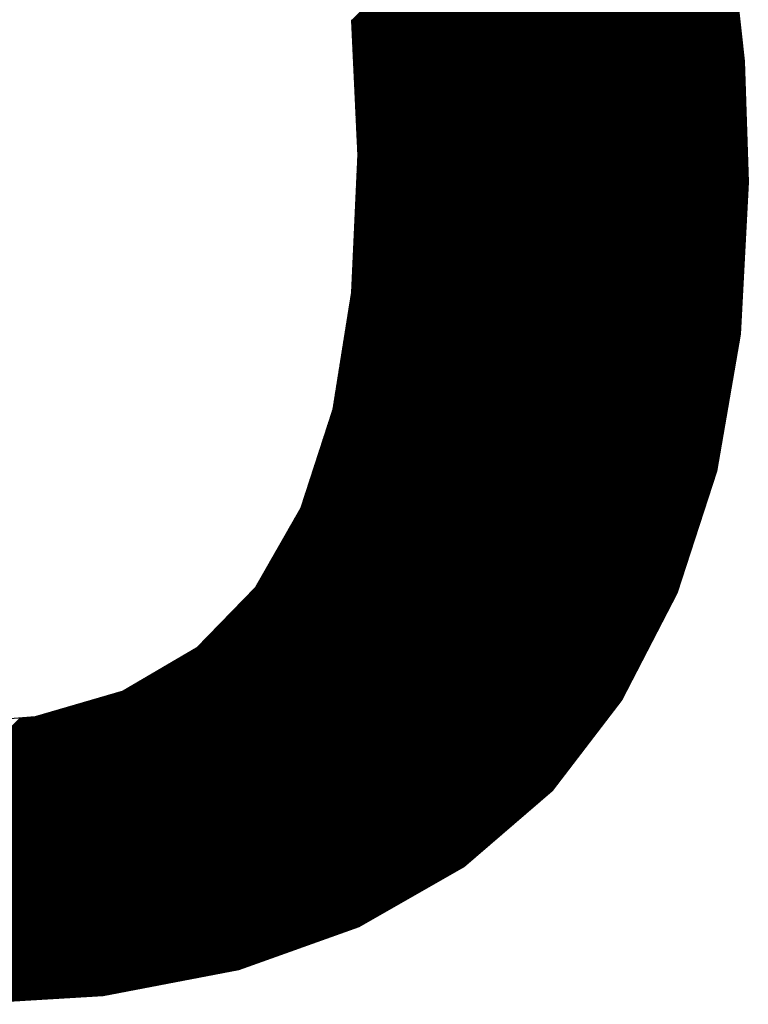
# Model space of a CAD drawing. Header units: millimetres. Extents: x 4 to 205, y 5 to 292.
# Tile 9 of 107: x 55.29 to 57.46, y 11.42 to 14.36. Entities that reach past the tile are written whole.
import ezdxf

# ---------------------------------------------------------------- set-up
doc = ezdxf.new("R2010")
doc.units = ezdxf.units.MM
doc.layers.get('0').update_dxf_attribs({"linetype": 'CONTINUOUS'})
doc.layers.add('256', color=7, linetype='CONTINUOUS')

# ---------------------------------------------------------------- blocks, each defined once
blk = doc.blocks.new('HATCH11')
at = {"color": 5, "linetype": 'CONTINUOUS'}
for p, q in [((56.27542, 14.356621), (57.210085, 15.291285)), ((56.275564, 14.353554), (57.211049, 15.289039)), ((56.275709, 14.350487), (57.212013, 15.286792)), ((56.275853, 14.34742), (57.212978, 15.284545)), ((56.275997, 14.344353), (57.213942, 15.282298)), ((56.276142, 14.341287), (57.214906, 15.280051)), ((56.276286, 14.33822), (57.215871, 15.277805)), ((56.27643, 14.335153), (57.216835, 15.275558)), ((56.276575, 14.332086), (57.217799, 15.273311)), ((56.276719, 14.329019), (57.218764, 15.271064)), ((56.276863, 14.325952), (57.219728, 15.268817)), ((56.277007, 14.322886), (57.220692, 15.266571)), ((56.277152, 14.319819), (57.221657, 15.264324)), ((56.277296, 14.316752), (57.222621, 15.262077)), ((56.27744, 14.313685), (57.223585, 15.25983)), ((56.277585, 14.310618), (57.22455, 15.257583)), ((56.277729, 14.307551), (57.225514, 15.255336)), ((56.277873, 14.304485), (57.226478, 15.25309)), ((56.278018, 14.301418), (57.227443, 15.250843)), ((56.278162, 14.298351), (57.228407, 15.248596)), ((56.278306, 14.295284), (57.229371, 15.246349)), ((56.278451, 14.292217), (57.230336, 15.244102)), ((56.278595, 14.28915), (57.2313, 15.241856)), ((56.278739, 14.286084), (57.232264, 15.239609)), ((56.278884, 14.283017), (57.233229, 15.237362)), ((56.279028, 14.27995), (57.234193, 15.235115)), ((56.279172, 14.276883), (57.235157, 15.232868)), ((56.279316, 14.273816), (57.236122, 15.230622)), ((56.279461, 14.270749), (57.237086, 15.228375)), ((56.279605, 14.267683), (57.23805, 15.226128)), ((56.279749, 14.264616), (57.239015, 15.223881)), ((56.279894, 14.261549), (57.239979, 15.221634)), ((56.280038, 14.258482), (57.240943, 15.219387)), ((56.280182, 14.255415), (57.241908, 15.217141)), ((56.280327, 14.252348), (57.242872, 15.214894)), ((56.280471, 14.249282), (57.243836, 15.212647)), ((56.280615, 14.246215), (57.244801, 15.2104)), ((56.28076, 14.243148), (57.245765, 15.208153)), ((56.280904, 14.240081), (57.246729, 15.205907)), ((56.281048, 14.237014), (57.247694, 15.20366)), ((56.281192, 14.233948), (57.248658, 15.201413)), ((56.281337, 14.230881), (57.249622, 15.199166)), ((56.281481, 14.227814), (57.250587, 15.196919)), ((56.281625, 14.224747), (57.251551, 15.194673)), ((56.28177, 14.22168), (57.252515, 15.192426)), ((56.281914, 14.218613), (57.25348, 15.190179)), ((56.282058, 14.215547), (57.254444, 15.187932)), ((56.282203, 14.21248), (57.255408, 15.185685)), ((56.282347, 14.209413), (57.256373, 15.183438)), ((56.282491, 14.206346), (57.257337, 15.181192)), ((56.282636, 14.203279), (57.258301, 15.178945)), ((56.28278, 14.200212), (57.259266, 15.176698)), ((56.282924, 14.197146), (57.26023, 15.174451)), ((56.283069, 14.194079), (57.261194, 15.172204)), ((56.283213, 14.191012), (57.262159, 15.169958)), ((56.283357, 14.187945), (57.263123, 15.167711)), ((56.283501, 14.184878), (57.263921, 15.165298)), ((56.283646, 14.181811), (57.264667, 15.162833)), ((56.28379, 14.178745), (57.265414, 15.160368)), ((56.283934, 14.175678), (57.26616, 15.157903)), ((56.284079, 14.172611), (57.266907, 15.155439)), ((56.284223, 14.169544), (57.267653, 15.152974)), ((56.284367, 14.166477), (57.268399, 15.150509)), ((56.284512, 14.16341), (57.269146, 15.148044)), ((56.284656, 14.160344), (57.269892, 15.14558)), ((56.2848, 14.157277), (57.270638, 15.143115)), ((56.284945, 14.15421), (57.271385, 15.14065)), ((56.285089, 14.151143), (57.272131, 15.138185)), ((56.285233, 14.148076), (57.272878, 15.135721)), ((56.285377, 14.145009), (57.273624, 15.133256)), ((56.285522, 14.141943), (57.27437, 15.130791)), ((56.285666, 14.138876), (57.275117, 15.128326)), ((56.28581, 14.135809), (57.275863, 15.125861)), ((56.285955, 14.132742), (57.276609, 15.123397)), ((56.286099, 14.129675), (57.277356, 15.120932)), ((56.286243, 14.126608), (57.278102, 15.118467)), ((56.286388, 14.123542), (57.278848, 15.116002)), ((56.286532, 14.120475), (57.279595, 15.113538)), ((56.286676, 14.117408), (57.280341, 15.111073)), ((56.286821, 14.114341), (57.281088, 15.108608)), ((56.286965, 14.111274), (57.281834, 15.106143)), ((56.287109, 14.108207), (57.28258, 15.103678)), ((56.287254, 14.105141), (57.283327, 15.101214)), ((56.287398, 14.102074), (57.284073, 15.098749)), ((56.287542, 14.099007), (57.284819, 15.096284)), ((56.287686, 14.09594), (57.285566, 15.093819)), ((56.287831, 14.092873), (57.286312, 15.091355)), ((56.287975, 14.089806), (57.287059, 15.08889)), ((56.288119, 14.08674), (57.287805, 15.086425)), ((56.288264, 14.083673), (57.288551, 15.08396)), ((56.288408, 14.080606), (57.289298, 15.081496)), ((56.288552, 14.077539), (57.290044, 15.079031)), ((56.288697, 14.074472), (57.29079, 15.076566)), ((56.288841, 14.071405), (57.291537, 15.074101)), ((56.288985, 14.068339), (57.292283, 15.071636)), ((56.28913, 14.065272), (57.29303, 15.069172)), ((56.289274, 14.062205), (57.293776, 15.066707)), ((56.289418, 14.059138), (57.294522, 15.064242)), ((56.289563, 14.056071), (57.295269, 15.061777)), ((56.289707, 14.053004), (57.296015, 15.059313)), ((56.289851, 14.049938), (57.296761, 15.056848)), ((56.289995, 14.046871), (57.297508, 15.054383)), ((56.29014, 14.043804), (57.298254, 15.051918)), ((56.290284, 14.040737), (57.299001, 15.049454)), ((56.290428, 14.03767), (57.299747, 15.046989)), ((56.290573, 14.034603), (57.300493, 15.044524)), ((56.290717, 14.031537), (57.30124, 15.042059)), ((56.290861, 14.02847), (57.301986, 15.039594)), ((56.291006, 14.025403), (57.302732, 15.03713)), ((56.29115, 14.022336), (57.303479, 15.034665)), ((56.291294, 14.019269), (57.304225, 15.0322)), ((56.291439, 14.016202), (57.304972, 15.029735)), ((56.291583, 14.013136), (57.305718, 15.027271)), ((56.291727, 14.010069), (57.306464, 15.024806)), ((56.291871, 14.007002), (57.307211, 15.022341)), ((56.292016, 14.003935), (57.307957, 15.019876)), ((56.29216, 14.000868), (57.308703, 15.017411)), ((56.292304, 13.997801), (57.30945, 15.014947)), ((56.292449, 13.994735), (57.310196, 15.012482)), ((56.292593, 13.991668), (57.310942, 15.010017)), ((56.292737, 13.988601), (57.311689, 15.007552)), ((56.292882, 13.985534), (57.312435, 15.005088)), ((56.293026, 13.982467), (57.313182, 15.002623)), ((56.29317, 13.9794), (57.313928, 15.000158)), ((56.293315, 13.976334), (57.314674, 14.997693)), ((56.293459, 13.973267), (57.315421, 14.995229)), ((56.293603, 13.9702), (57.316167, 14.992764)), ((56.293748, 13.967133), (57.316913, 14.990299)), ((56.293892, 13.964066), (57.31766, 14.987834)), ((56.294036, 13.960999), (57.318406, 14.985369)), ((56.29418, 13.957933), (57.319153, 14.982905)), ((56.294253, 13.954794), (57.319899, 14.98044)), ((56.29243, 13.914437), (57.328855, 14.950863)), ((56.292582, 13.9178), (57.328109, 14.953327)), ((56.292734, 13.921163), (57.327363, 14.955792)), ((56.292886, 13.924526), (57.326616, 14.958257)), ((56.293038, 13.927889), (57.32587, 14.960722)), ((56.29319, 13.931252), (57.325124, 14.963186)), ((56.293341, 13.934616), (57.324377, 14.965651)), ((56.293493, 13.937979), (57.323631, 14.968116)), ((56.293645, 13.941342), (57.322884, 14.970581)), ((56.293797, 13.944705), (57.322138, 14.973046)), ((56.293949, 13.948068), (57.321392, 14.97551)), ((56.294101, 13.951431), (57.320645, 14.977975)), ((56.290606, 13.874079), (57.337812, 14.921285)), ((56.290758, 13.877442), (57.337066, 14.92375)), ((56.29091, 13.880806), (57.336319, 14.926215)), ((56.291062, 13.884169), (57.335573, 14.92868)), ((56.291214, 13.887532), (57.334826, 14.931144)), ((56.291366, 13.890895), (57.33408, 14.933609)), ((56.291518, 13.894258), (57.333334, 14.936074)), ((56.29167, 13.897621), (57.332587, 14.938539)), ((56.291822, 13.900984), (57.331841, 14.941004)), ((56.291974, 13.904347), (57.331095, 14.943468)), ((56.292126, 13.907711), (57.330348, 14.945933)), ((56.292278, 13.911074), (57.329602, 14.948398)), ((56.288782, 13.833722), (57.346768, 14.891708)), ((56.288934, 13.837085), (57.346022, 14.894173)), ((56.289086, 13.840448), (57.345276, 14.896638)), ((56.289238, 13.843811), (57.344529, 14.899102)), ((56.28939, 13.847174), (57.343783, 14.901567)), ((56.289542, 13.850537), (57.343036, 14.904032)), ((56.289694, 13.853901), (57.34229, 14.906497)), ((56.289846, 13.857264), (57.341544, 14.908962)), ((56.289998, 13.860627), (57.340797, 14.911426)), ((56.29015, 13.86399), (57.340051, 14.913891)), ((56.290302, 13.867353), (57.339305, 14.916356)), ((56.290454, 13.870716), (57.338558, 14.918821)), ((56.28711, 13.796727), (57.353445, 14.863062)), ((56.287262, 13.800091), (57.352914, 14.865742)), ((56.287414, 13.803454), (57.352383, 14.868422)), ((56.287566, 13.806817), (57.351852, 14.871102)), ((56.287718, 13.81018), (57.351321, 14.873783)), ((56.28787, 13.813543), (57.35079, 14.876463)), ((56.288022, 13.816906), (57.350259, 14.879143)), ((56.288174, 13.820269), (57.349728, 14.881823)), ((56.288326, 13.823632), (57.349007, 14.884314)), ((56.288478, 13.826996), (57.348261, 14.886779)), ((56.28863, 13.830359), (57.347515, 14.889243)), ((56.285438, 13.759733), (57.359286, 14.833581)), ((56.28559, 13.763096), (57.358755, 14.836261)), ((56.285742, 13.766459), (57.358224, 14.838941)), ((56.285894, 13.769822), (57.357693, 14.841621)), ((56.286046, 13.773186), (57.357162, 14.844301)), ((56.286198, 13.776549), (57.356631, 14.846981)), ((56.28635, 13.779912), (57.3561, 14.849662)), ((56.286502, 13.783275), (57.355569, 14.852342)), ((56.286654, 13.786638), (57.355038, 14.855022)), ((56.286806, 13.790001), (57.354507, 14.857702)), ((56.286958, 13.793364), (57.353976, 14.860382)), ((56.283767, 13.722739), (57.365128, 14.8041)), ((56.283919, 13.726102), (57.364597, 14.80678)), ((56.284071, 13.729465), (57.364066, 14.80946)), ((56.284223, 13.732828), (57.363535, 14.81214)), ((56.284375, 13.736191), (57.363004, 14.81482)), ((56.284527, 13.739554), (57.362473, 14.8175)), ((56.284679, 13.742917), (57.361942, 14.82018)), ((56.284831, 13.746281), (57.36141, 14.822861)), ((56.284983, 13.749644), (57.360879, 14.825541)), ((56.285135, 13.753007), (57.360348, 14.828221)), ((56.285287, 13.75637), (57.359817, 14.830901)), ((56.282095, 13.685744), (57.370969, 14.774619)), ((56.282247, 13.689107), (57.370438, 14.777299)), ((56.282399, 13.692471), (57.369907, 14.779979)), ((56.282551, 13.695834), (57.369376, 14.782659)), ((56.282703, 13.699197), (57.368845, 14.785339)), ((56.282855, 13.70256), (57.368314, 14.788019)), ((56.283007, 13.705923), (57.367783, 14.790699)), ((56.283159, 13.709286), (57.367252, 14.793379)), ((56.283311, 13.712649), (57.366721, 14.796059)), ((56.283463, 13.716012), (57.36619, 14.79874)), ((56.283615, 13.719376), (57.365659, 14.80142)), ((56.280423, 13.64875), (57.376811, 14.745137)), ((56.280575, 13.652113), (57.37628, 14.747818)), ((56.280727, 13.655476), (57.375749, 14.750498)), ((56.280879, 13.658839), (57.375218, 14.753178)), ((56.281031, 13.662202), (57.374686, 14.755858)), ((56.281183, 13.665566), (57.374155, 14.758538)), ((56.281335, 13.668929), (57.373624, 14.761218)), ((56.281487, 13.672292), (57.373093, 14.763898)), ((56.281639, 13.675655), (57.372562, 14.766578)), ((56.281791, 13.679018), (57.372031, 14.769258)), ((56.281943, 13.682381), (57.3715, 14.771939)), ((56.278751, 13.611756), (57.382652, 14.715656)), ((56.278903, 13.615119), (57.382121, 14.718336)), ((56.279055, 13.618482), (57.38159, 14.721017)), ((56.279207, 13.621845), (57.381059, 14.723697)), ((56.279359, 13.625208), (57.380528, 14.726377)), ((56.279511, 13.628571), (57.379997, 14.729057)), ((56.279663, 13.631934), (57.379466, 14.731737)), ((56.279815, 13.635297), (57.378935, 14.734417)), ((56.279967, 13.638661), (57.378404, 14.737097)), ((56.280119, 13.642024), (57.377873, 14.739777)), ((56.280271, 13.645387), (57.377342, 14.742457)), ((56.27708, 13.574761), (57.388493, 14.686175)), ((56.277232, 13.578124), (57.387962, 14.688855)), ((56.277384, 13.581487), (57.387431, 14.691535)), ((56.277535, 13.584851), (57.3869, 14.694216)), ((56.277687, 13.588214), (57.386369, 14.696896)), ((56.277839, 13.591577), (57.385838, 14.699576)), ((56.277991, 13.59494), (57.385307, 14.702256)), ((56.278143, 13.598303), (57.384776, 14.704936)), ((56.278295, 13.601666), (57.384245, 14.707616)), ((56.278447, 13.605029), (57.383714, 14.710296)), ((56.278599, 13.608392), (57.383183, 14.712976)), ((56.274249, 13.536608), (57.394335, 14.656694)), ((56.274863, 13.540433), (57.393804, 14.659374)), ((56.275477, 13.544258), (57.393273, 14.662054)), ((56.275864, 13.547856), (57.392742, 14.664734)), ((56.276016, 13.551219), (57.392211, 14.667414)), ((56.276168, 13.554583), (57.39168, 14.670095)), ((56.27632, 13.557946), (57.391149, 14.672775)), ((56.276472, 13.561309), (57.390618, 14.675455)), ((56.276624, 13.564672), (57.390087, 14.678135)), ((56.276776, 13.568035), (57.389556, 14.680815)), ((56.276928, 13.571398), (57.389025, 14.683495)), ((56.267494, 13.49453), (57.400176, 14.627213)), ((56.268108, 13.498355), (57.399645, 14.629893)), ((56.268722, 13.502181), (57.399114, 14.632573)), ((56.269336, 13.506006), (57.398583, 14.635253)), ((56.26995, 13.509831), (57.398052, 14.637933)), ((56.270564, 13.513656), (57.397521, 14.640613)), ((56.271178, 13.517482), (57.39699, 14.643294)), ((56.271792, 13.521307), (57.396459, 14.645974)), ((56.272406, 13.525132), (57.395928, 14.648654)), ((56.27302, 13.528957), (57.395397, 14.651334)), ((56.273635, 13.532783), (57.394866, 14.654014)), ((56.260739, 13.452453), (57.406018, 14.597732)), ((56.261353, 13.456278), (57.405487, 14.600412)), ((56.261967, 13.460103), (57.404956, 14.603092)), ((56.262581, 13.463928), (57.404425, 14.605772)), ((56.263195, 13.467754), (57.403894, 14.608452)), ((56.263809, 13.471579), (57.403363, 14.611132)), ((56.264423, 13.475404), (57.402832, 14.613812)), ((56.265037, 13.479229), (57.402301, 14.616492)), ((56.265651, 13.483055), (57.401769, 14.619173)), ((56.266266, 13.48688), (57.401238, 14.621853)), ((56.26688, 13.490705), (57.400707, 14.624533)), ((56.254598, 13.4142), (57.411273, 14.570876)), ((56.255212, 13.418026), (57.410797, 14.573611)), ((56.255826, 13.421851), (57.410266, 14.576291)), ((56.25644, 13.425676), (57.409735, 14.578971)), ((56.257054, 13.429501), (57.409204, 14.581651)), ((56.257668, 13.433327), (57.408673, 14.584331)), ((56.258282, 13.437152), (57.408142, 14.587011)), ((56.258897, 13.440977), (57.407611, 14.589691)), ((56.259511, 13.444802), (57.40708, 14.592372)), ((56.260125, 13.448628), (57.406549, 14.595052)), ((56.247843, 13.372123), (57.414762, 14.539042)), ((56.248457, 13.375948), (57.414445, 14.541936)), ((56.249071, 13.379773), (57.414127, 14.54483)), ((56.249685, 13.383599), (57.41381, 14.547724)), ((56.250299, 13.387424), (57.413493, 14.550618)), ((56.250913, 13.391249), (57.413176, 14.553512)), ((56.251528, 13.395074), (57.412859, 14.556406)), ((56.252142, 13.3989), (57.412542, 14.5593)), ((56.252756, 13.402725), (57.412225, 14.562194)), ((56.25337, 13.40655), (57.411908, 14.565088)), ((56.253984, 13.410375), (57.41159, 14.567982)), ((56.241702, 13.333871), (57.417933, 14.510101)), ((56.242316, 13.337696), (57.417616, 14.512995)), ((56.24293, 13.341521), (57.417299, 14.515889)), ((56.243544, 13.345346), (57.416982, 14.518784)), ((56.244159, 13.349172), (57.416664, 14.521678)), ((56.244773, 13.352997), (57.416347, 14.524572)), ((56.245387, 13.356822), (57.41603, 14.527466)), ((56.246001, 13.360647), (57.415713, 14.53036)), ((56.246615, 13.364473), (57.415396, 14.533254)), ((56.247229, 13.368298), (57.415079, 14.536148)), ((56.235561, 13.295618), (57.421104, 14.481161)), ((56.236175, 13.299444), (57.420787, 14.484055)), ((56.23679, 13.303269), (57.42047, 14.486949)), ((56.237404, 13.307094), (57.420153, 14.489843)), ((56.238018, 13.310919), (57.419836, 14.492737)), ((56.238632, 13.314745), (57.419519, 14.495631)), ((56.239246, 13.31857), (57.419201, 14.498525)), ((56.23986, 13.322395), (57.418884, 14.501419)), ((56.240474, 13.32622), (57.418567, 14.504313)), ((56.241088, 13.330046), (57.41825, 14.507207)), ((56.229421, 13.257366), (57.424275, 14.452221)), ((56.230035, 13.261191), (57.423958, 14.455115)), ((56.230649, 13.265017), (57.423641, 14.458009)), ((56.231263, 13.268842), (57.423324, 14.460903)), ((56.231877, 13.272667), (57.423007, 14.463797)), ((56.232491, 13.276492), (57.42269, 14.466691)), ((56.233105, 13.280318), (57.422373, 14.469585)), ((56.233719, 13.284143), (57.422056, 14.472479)), ((56.234333, 13.287968), (57.421738, 14.475373)), ((56.234947, 13.291793), (57.421421, 14.478267)), ((56.22328, 13.219114), (57.427447, 14.423281)), ((56.223894, 13.222939), (57.42713, 14.426175)), ((56.224508, 13.226764), (57.426812, 14.429069)), ((56.225122, 13.23059), (57.426495, 14.431963)), ((56.225736, 13.234415), (57.426178, 14.434857)), ((56.22635, 13.23824), (57.425861, 14.437751)), ((56.226964, 13.242065), (57.425544, 14.440645)), ((56.227578, 13.245891), (57.425227, 14.443539)), ((56.228192, 13.249716), (57.42491, 14.446433)), ((56.228807, 13.253541), (57.424593, 14.449327)), ((56.21352, 13.177243), (57.430618, 14.394341)), ((56.215067, 13.182001), (57.430301, 14.397235)), ((56.216614, 13.186759), (57.429984, 14.400129)), ((56.218161, 13.191517), (57.429667, 14.403023)), ((56.219595, 13.196163), (57.42935, 14.405917)), ((56.220209, 13.199988), (57.429032, 14.408811)), ((56.220823, 13.203813), (57.428715, 14.411705)), ((56.221438, 13.207638), (57.428398, 14.414599)), ((56.222052, 13.211463), (57.428081, 14.417493)), ((56.222666, 13.215289), (57.427764, 14.420387)), ((56.198051, 13.129662), (57.433789, 14.365401)), ((56.199598, 13.13442), (57.433472, 14.368295)), ((56.201145, 13.139178), (57.433155, 14.371189)), ((56.202692, 13.143936), (57.432838, 14.374083)), ((56.204239, 13.148694), (57.432521, 14.376977)), ((56.205785, 13.153452), (57.432204, 14.379871)), ((56.207332, 13.158211), (57.431887, 14.382765)), ((56.208879, 13.162969), (57.431569, 14.385659)), ((56.210426, 13.167727), (57.431252, 14.388553)), ((56.211973, 13.172485), (57.430935, 14.391447)), ((56.181034, 13.077323), (57.437278, 14.333566)), ((56.182581, 13.082081), (57.436961, 14.33646)), ((56.184128, 13.086839), (57.436643, 14.339354)), ((56.185675, 13.091597), (57.436326, 14.342248)), ((56.187222, 13.096355), (57.436009, 14.345142)), ((56.188769, 13.101113), (57.435692, 14.348036)), ((56.190316, 13.105871), (57.435375, 14.35093)), ((56.191863, 13.11063), (57.435058, 14.353824)), ((56.19341, 13.115388), (57.434741, 14.356719)), ((56.194957, 13.120146), (57.434424, 14.359613)), ((56.196504, 13.124904), (57.434106, 14.362507)), ((56.165565, 13.029742), (57.440449, 14.304626)), ((56.167112, 13.0345), (57.440132, 14.30752)), ((56.168659, 13.039258), (57.439815, 14.310414)), ((56.170205, 13.044016), (57.439498, 14.313308)), ((56.171752, 13.048774), (57.43918, 14.316202)), ((56.173299, 13.053532), (57.438863, 14.319096)), ((56.174846, 13.05829), (57.438546, 14.32199)), ((56.176393, 13.063049), (57.438229, 14.324884)), ((56.17794, 13.067807), (57.437912, 14.327778)), ((56.179487, 13.072565), (57.437595, 14.330672)), ((56.150095, 12.982161), (57.44362, 14.275686)), ((56.151642, 12.986919), (57.443303, 14.27858)), ((56.153189, 12.991677), (57.442986, 14.281474)), ((56.154736, 12.996435), (57.442669, 14.284368)), ((56.156283, 13.001193), (57.442352, 14.287262)), ((56.15783, 13.005951), (57.442035, 14.290156)), ((56.159377, 13.010709), (57.441717, 14.29305)), ((56.160924, 13.015468), (57.4414, 14.295944)), ((56.162471, 13.020226), (57.441083, 14.298838)), ((56.164018, 13.024984), (57.440766, 14.301732)), ((56.134625, 12.93458), (57.446791, 14.246746)), ((56.136172, 12.939338), (57.446474, 14.24964)), ((56.137719, 12.944096), (57.446157, 14.252534)), ((56.139266, 12.948854), (57.44584, 14.255428)), ((56.140813, 12.953612), (57.445523, 14.258322)), ((56.14236, 12.95837), (57.445206, 14.261216)), ((56.143907, 12.963128), (57.444889, 14.26411)), ((56.145454, 12.967887), (57.444572, 14.267004)), ((56.147001, 12.972645), (57.444254, 14.269898)), ((56.148548, 12.977403), (57.443937, 14.272792)), ((56.110061, 12.877904), (57.448639, 14.216482)), ((56.114343, 12.885397), (57.448534, 14.219588)), ((56.118625, 12.89289), (57.448429, 14.222694)), ((56.122907, 12.900383), (57.448324, 14.2258)), ((56.125344, 12.906031), (57.448218, 14.228906)), ((56.126891, 12.910789), (57.448113, 14.232012)), ((56.128438, 12.915547), (57.448008, 14.235118)), ((56.129985, 12.920306), (57.447743, 14.238064)), ((56.131532, 12.925064), (57.447426, 14.240958)), ((56.133079, 12.929822), (57.447109, 14.243852)), ((56.071523, 12.810466), (57.449587, 14.188529)), ((56.075805, 12.817959), (57.449482, 14.191635)), ((56.080087, 12.825452), (57.449376, 14.194741)), ((56.084369, 12.832945), (57.449271, 14.197847)), ((56.088651, 12.840438), (57.449166, 14.200953)), ((56.092933, 12.847932), (57.44906, 14.204059)), ((56.097215, 12.855425), (57.448955, 14.207165)), ((56.101497, 12.862918), (57.44885, 14.210271)), ((56.105779, 12.870411), (57.448745, 14.213377)), ((56.028704, 12.735535), (57.450639, 14.157471)), ((56.032985, 12.743028), (57.450534, 14.160576)), ((56.037267, 12.750521), (57.450429, 14.163682)), ((56.041549, 12.758014), (57.450324, 14.166788)), ((56.045831, 12.765507), (57.450218, 14.169894)), ((56.050113, 12.773), (57.450113, 14.173)), ((56.054395, 12.780493), (57.450008, 14.176106)), ((56.058677, 12.787987), (57.449903, 14.179212)), ((56.062959, 12.79548), (57.449797, 14.182318)), ((56.067241, 12.802973), (57.449692, 14.185424)), ((55.990166, 12.668097), (57.451587, 14.129518)), ((55.994448, 12.67559), (57.451481, 14.132624)), ((55.99873, 12.683083), (57.451376, 14.135729)), ((56.003012, 12.690576), (57.451271, 14.138835)), ((56.007294, 12.698069), (57.451166, 14.141941)), ((56.011576, 12.705562), (57.45106, 14.145047)), ((56.015858, 12.713055), (57.450955, 14.148153)), ((56.02014, 12.720549), (57.45085, 14.151259)), ((56.024422, 12.728042), (57.450745, 14.154365)), ((54.767364, 11.438873), (57.451797, 14.123306)), ((54.770416, 11.438714), (57.451902, 14.1202)), ((54.773468, 11.438554), (57.452008, 14.117094)), ((54.77652, 11.438395), (57.452113, 14.113988)), ((54.779572, 11.438236), (57.452218, 14.110882)), ((54.782624, 11.438077), (57.452324, 14.107776)), ((54.785677, 11.437918), (57.452429, 14.104671)), ((54.788729, 11.437759), (57.452534, 14.101565)), ((54.791781, 11.4376), (57.452639, 14.098459)), ((55.909118, 12.583838), (57.451692, 14.126412)), ((54.794833, 11.437441), (57.452745, 14.095353)), ((54.797885, 11.437282), (57.45285, 14.092247)), ((54.800937, 11.437123), (57.452955, 14.089141)), ((54.803989, 11.436964), (57.45306, 14.086035)), ((54.807041, 11.436805), (57.453166, 14.082929)), ((54.810093, 11.436646), (57.453271, 14.079824)), ((54.813145, 11.436487), (57.453376, 14.076718)), ((54.816198, 11.436328), (57.453481, 14.073612)), ((54.81925, 11.436169), (57.453587, 14.070506)), ((54.822302, 11.43601), (57.453692, 14.0674)), ((54.825354, 11.435851), (57.453797, 14.064294)), ((54.828406, 11.435692), (57.453902, 14.061188)), ((54.831458, 11.435533), (57.454008, 14.058082)), ((54.83451, 11.435374), (57.454113, 14.054976)), ((54.837562, 11.435215), (57.454218, 14.051871)), ((54.840614, 11.435056), (57.454323, 14.048765)), ((54.843666, 11.434897), (57.454429, 14.045659)), ((54.846719, 11.434737), (57.454534, 14.042553)), ((54.849771, 11.434578), (57.454639, 14.039447)), ((54.852823, 11.434419), (57.454744, 14.036341)), ((54.855875, 11.43426), (57.45485, 14.033235)), ((54.858927, 11.434101), (57.454955, 14.030129)), ((54.861979, 11.433942), (57.45506, 14.027023)), ((54.865031, 11.433783), (57.455166, 14.023918)), ((54.868083, 11.433624), (57.455271, 14.020812)), ((54.871135, 11.433465), (57.455376, 14.017706)), ((54.874187, 11.433306), (57.455481, 14.0146)), ((54.87724, 11.433147), (57.455587, 14.011494)), ((54.880292, 11.432988), (57.455692, 14.008388)), ((54.883344, 11.432829), (57.455797, 14.005282)), ((54.886396, 11.43267), (57.455902, 14.002176)), ((54.889448, 11.432511), (57.456008, 13.999071)), ((54.8925, 11.432352), (57.456113, 13.995965)), ((54.895552, 11.432193), (57.456218, 13.992859)), ((54.898604, 11.432034), (57.456323, 13.989753)), ((54.901656, 11.431875), (57.456429, 13.986647)), ((54.904709, 11.431716), (57.456534, 13.983541)), ((54.907761, 11.431557), (57.456639, 13.980435)), ((54.910813, 11.431398), (57.456744, 13.977329)), ((54.913865, 11.431239), (57.45685, 13.974223)), ((54.916917, 11.43108), (57.456955, 13.971118)), ((54.919969, 11.43092), (57.45706, 13.968012)), ((54.923021, 11.430761), (57.457165, 13.964906)), ((54.926073, 11.430602), (57.457271, 13.9618)), ((54.929125, 11.430443), (57.457376, 13.958694)), ((54.932177, 11.430284), (57.457481, 13.955588)), ((54.93523, 11.430125), (57.457587, 13.952482)), ((54.938282, 11.429966), (57.457692, 13.949376)), ((54.941334, 11.429807), (57.457797, 13.94627)), ((54.944386, 11.429648), (57.457902, 13.943165)), ((54.947438, 11.429489), (57.458008, 13.940059)), ((54.95049, 11.42933), (57.458113, 13.936953)), ((54.953542, 11.429171), (57.458218, 13.933847)), ((54.956594, 11.429012), (57.458323, 13.930741)), ((54.959646, 11.428853), (57.458429, 13.927635)), ((54.962698, 11.428694), (57.458534, 13.924529)), ((54.965751, 11.428535), (57.458639, 13.921423)), ((54.968803, 11.428376), (57.458744, 13.918318)), ((54.971855, 11.428217), (57.45885, 13.915212)), ((54.974907, 11.428058), (57.458955, 13.912106)), ((54.977959, 11.427899), (57.45906, 13.909)), ((54.981011, 11.42774), (57.459165, 13.905894)), ((54.984063, 11.427581), (57.459271, 13.902788)), ((54.987115, 11.427422), (57.459376, 13.899682)), ((54.990167, 11.427263), (57.459481, 13.896576)), ((54.993219, 11.427103), (57.459586, 13.89347)), ((54.996272, 11.426944), (57.459692, 13.890365)), ((54.999324, 11.426785), (57.459797, 13.887259)), ((55.002376, 11.426626), (57.459902, 13.884153)), ((55.005428, 11.426467), (57.460007, 13.881047)), ((55.00848, 11.426308), (57.460113, 13.877941)), ((55.011532, 11.426149), (57.460177, 13.874795)), ((55.014584, 11.42599), (57.459998, 13.871404)), ((55.017636, 11.425831), (57.459819, 13.868014)), ((55.020688, 11.425672), (57.45964, 13.864623)), ((55.02374, 11.425513), (57.45946, 13.861233)), ((55.026793, 11.425354), (57.459281, 13.857843)), ((55.029845, 11.425195), (57.459102, 13.854452)), ((55.032897, 11.425036), (57.458923, 13.851062)), ((55.035949, 11.424877), (57.458744, 13.847672)), ((55.039001, 11.424718), (57.458564, 13.844281)), ((55.042053, 11.424559), (57.458385, 13.840891)), ((55.045105, 11.4244), (57.458206, 13.8375)), ((55.048157, 11.424241), (57.458027, 13.83411)), ((55.051209, 11.424082), (57.457847, 13.83072)), ((55.054262, 11.423923), (57.457668, 13.827329)), ((55.057314, 11.423764), (57.457489, 13.823939)), ((55.060366, 11.423605), (57.45731, 13.820548)), ((55.063418, 11.423446), (57.45713, 13.817158)), ((55.06647, 11.423286), (57.456951, 13.813768)), ((55.069522, 11.423127), (57.456772, 13.810377)), ((55.072574, 11.422968), (57.456593, 13.806987)), ((55.075626, 11.422809), (57.456413, 13.803596)), ((55.078678, 11.42265), (57.456234, 13.800206)), ((55.08173, 11.422491), (57.456055, 13.796816)), ((55.085097, 11.422647), (57.455876, 13.793425)), ((55.088505, 11.422843), (57.455696, 13.790035)), ((55.091912, 11.423039), (57.455517, 13.786645)), ((55.095319, 11.423236), (57.455338, 13.783254)), ((55.098727, 11.423432), (57.455159, 13.779864)), ((55.102134, 11.423628), (57.454979, 13.776473)), ((55.105542, 11.423825), (57.4548, 13.773083)), ((55.108949, 11.424021), (57.454621, 13.769693)), ((55.112357, 11.424217), (57.454442, 13.766302)), ((55.115764, 11.424414), (57.454262, 13.762912)), ((55.119172, 11.42461), (57.454083, 13.759521)), ((55.122579, 11.424806), (57.453904, 13.756131)), ((55.125987, 11.425003), (57.453725, 13.752741)), ((55.129394, 11.425199), (57.453546, 13.74935)), ((55.132802, 11.425395), (57.453366, 13.74596)), ((55.136209, 11.425592), (57.453187, 13.74257)), ((55.139616, 11.425788), (57.453008, 13.739179)), ((55.143024, 11.425984), (57.452829, 13.735789)), ((55.146431, 11.42618), (57.452649, 13.732398)), ((55.149839, 11.426377), (57.45247, 13.729008)), ((55.153246, 11.426573), (57.452291, 13.725618)), ((55.156654, 11.426769), (57.452112, 13.722227)), ((55.160061, 11.426966), (57.451932, 13.718837)), ((55.163469, 11.427162), (57.451753, 13.715446)), ((55.166876, 11.427358), (57.451574, 13.712056)), ((55.170284, 11.427555), (57.451395, 13.708666)), ((55.173691, 11.427751), (57.451215, 13.705275)), ((55.177099, 11.427947), (57.451036, 13.701885)), ((55.180506, 11.428144), (57.450857, 13.698495)), ((55.183913, 11.42834), (57.450678, 13.695104)), ((55.187321, 11.428536), (57.450498, 13.691714)), ((55.190728, 11.428733), (57.450319, 13.688323)), ((55.194136, 11.428929), (57.45014, 13.684933)), ((55.197543, 11.429125), (57.449961, 13.681543)), ((55.200951, 11.429322), (57.449781, 13.678152)), ((55.204358, 11.429518), (57.449602, 13.674762)), ((55.207766, 11.429714), (57.449423, 13.671371)), ((55.211173, 11.42991), (57.449244, 13.667981)), ((55.214581, 11.430107), (57.449064, 13.664591)), ((55.217988, 11.430303), (57.448885, 13.6612)), ((55.221395, 11.430499), (57.448706, 13.65781)), ((55.224803, 11.430696), (57.448527, 13.65442)), ((55.22821, 11.430892), (57.448347, 13.651029)), ((55.231618, 11.431088), (57.448168, 13.647639)), ((55.235025, 11.431285), (57.447989, 13.644248)), ((55.238433, 11.431481), (57.44781, 13.640858)), ((55.24184, 11.431677), (57.447631, 13.637468)), ((55.245248, 11.431874), (57.447451, 13.634077)), ((55.248655, 11.43207), (57.447272, 13.630687)), ((55.252063, 11.432266), (57.447093, 13.627296)), ((55.25547, 11.432463), (57.446914, 13.623906)), ((55.258878, 11.432659), (57.446734, 13.620516)), ((55.262285, 11.432855), (57.446555, 13.617125)), ((55.265692, 11.433052), (57.446376, 13.613735)), ((55.2691, 11.433248), (57.446197, 13.610345)), ((55.272507, 11.433444), (57.446017, 13.606954)), ((55.275915, 11.433641), (57.445838, 13.603564)), ((55.279322, 11.433837), (57.445659, 13.600173)), ((55.28273, 11.434033), (57.44548, 13.596783)), ((55.286137, 11.434229), (57.4453, 13.593393)), ((55.289545, 11.434426), (57.445121, 13.590002)), ((55.292952, 11.434622), (57.444942, 13.586612)), ((55.29636, 11.434818), (57.444763, 13.583221)), ((55.299767, 11.435015), (57.444583, 13.579831)), ((55.303175, 11.435211), (57.444404, 13.576441)), ((55.306582, 11.435407), (57.444225, 13.57305)), ((55.309989, 11.435604), (57.444046, 13.56966)), ((55.313397, 11.4358), (57.443866, 13.56627)), ((55.316804, 11.435996), (57.443687, 13.562879)), ((55.320212, 11.436193), (57.443508, 13.559489)), ((55.323619, 11.436389), (57.443329, 13.556098)), ((55.327027, 11.436585), (57.443149, 13.552708)), ((55.330434, 11.436782), (57.44297, 13.549318)), ((55.333842, 11.436978), (57.442791, 13.545927)), ((55.337249, 11.437174), (57.442612, 13.542537)), ((55.340657, 11.437371), (57.442433, 13.539146)), ((55.344064, 11.437567), (57.442253, 13.535756)), ((55.347472, 11.437763), (57.442074, 13.532366)), ((55.350879, 11.437959), (57.441895, 13.528975)), ((55.354286, 11.438156), (57.441716, 13.525585)), ((55.357694, 11.438352), (57.441536, 13.522195)), ((55.361101, 11.438548), (57.441357, 13.518804)), ((55.364509, 11.438745), (57.441178, 13.515414)), ((55.367916, 11.438941), (57.440999, 13.512023)), ((55.371324, 11.439137), (57.440819, 13.508633)), ((55.374731, 11.439334), (57.44064, 13.505243)), ((55.378139, 11.43953), (57.440461, 13.501852)), ((55.381546, 11.439726), (57.440282, 13.498462)), ((55.384954, 11.439923), (57.440102, 13.495071)), ((55.388361, 11.440119), (57.439923, 13.491681)), ((55.391769, 11.440315), (57.439744, 13.488291)), ((55.395176, 11.440512), (57.439565, 13.4849)), ((55.398583, 11.440708), (57.439385, 13.48151)), ((55.401991, 11.440904), (57.439206, 13.478119)), ((55.405398, 11.441101), (57.439027, 13.474729)), ((55.408806, 11.441297), (57.438848, 13.471339)), ((55.412213, 11.441493), (57.438668, 13.467948)), ((55.415621, 11.441689), (57.438489, 13.464558)), ((55.419028, 11.441886), (57.43831, 13.461168)), ((55.422436, 11.442082), (57.438131, 13.457777)), ((55.425843, 11.442278), (57.437951, 13.454387)), ((55.429251, 11.442475), (57.437772, 13.450996)), ((55.432658, 11.442671), (57.437593, 13.447606)), ((55.436066, 11.442867), (57.437414, 13.444216)), ((55.439473, 11.443064), (57.437235, 13.440825)), ((55.44288, 11.44326), (57.437055, 13.437435)), ((55.446288, 11.443456), (57.436876, 13.434044)), ((55.449695, 11.443653), (57.436697, 13.430654)), ((55.453103, 11.443849), (57.436518, 13.427264)), ((55.45651, 11.444045), (57.436338, 13.423873)), ((55.459918, 11.444242), (57.435967, 13.420291)), ((55.463325, 11.444438), (57.435287, 13.4164)), ((55.466733, 11.444634), (57.434608, 13.41251)), ((55.47014, 11.444831), (57.433929, 13.408619)), ((55.473548, 11.445027), (57.433249, 13.404729)), ((55.476955, 11.445223), (57.43257, 13.400838)), ((55.480362, 11.44542), (57.431891, 13.396948)), ((55.48377, 11.445616), (57.431212, 13.393057)), ((55.487177, 11.445812), (57.430532, 13.389167)), ((55.490585, 11.446008), (57.429853, 13.385277)), ((55.493992, 11.446205), (57.429174, 13.381386)), ((55.4974, 11.446401), (57.428494, 13.377496)), ((55.500807, 11.446597), (57.427815, 13.373605)), ((55.504215, 11.446794), (57.427136, 13.369715)), ((55.507622, 11.44699), (57.426456, 13.365824)), ((55.51103, 11.447186), (57.425777, 13.361934)), ((55.514437, 11.447383), (57.425098, 13.358043)), ((55.517845, 11.447579), (57.424418, 13.354153)), ((55.521252, 11.447775), (57.423739, 13.350262)), ((55.524659, 11.447972), (57.42306, 13.346372)), ((55.528067, 11.448168), (57.422381, 13.342482)), ((55.531474, 11.448364), (57.421701, 13.338591)), ((55.534978, 11.448657), (57.421022, 13.334701)), ((55.538951, 11.449418), (57.420343, 13.33081)), ((55.542923, 11.450179), (57.419663, 13.32692)), ((55.546895, 11.45094), (57.418984, 13.323029)), ((55.550867, 11.451701), (57.418305, 13.319139)), ((55.554839, 11.452462), (57.417625, 13.315248)), ((55.558811, 11.453223), (57.416946, 13.311358)), ((55.562783, 11.453984), (57.416267, 13.307468)), ((55.566756, 11.454745), (57.415587, 13.303577)), ((55.570728, 11.455506), (57.414908, 13.299687)), ((55.5747, 11.456267), (57.414229, 13.295796)), ((55.578672, 11.457028), (57.41355, 13.291906)), ((55.582644, 11.457789), (57.41287, 13.288015)), ((55.586616, 11.45855), (57.412191, 13.284125)), ((55.590588, 11.459311), (57.411512, 13.280234)), ((55.59456, 11.460072), (57.410832, 13.276344)), ((55.598533, 11.460833), (57.410153, 13.272453)), ((55.602505, 11.461594), (57.409474, 13.268563)), ((55.606477, 11.462355), (57.408794, 13.264673)), ((55.610449, 11.463116), (57.408115, 13.260782)), ((55.614421, 11.463877), (57.407436, 13.256892)), ((55.618393, 11.464638), (57.406757, 13.253001)), ((55.622365, 11.465399), (57.406077, 13.249111)), ((55.626338, 11.46616), (57.405398, 13.24522)), ((55.63031, 11.466921), (57.404719, 13.24133)), ((55.634282, 11.467682), (57.404039, 13.237439)), ((55.638254, 11.468443), (57.40336, 13.233549)), ((55.642226, 11.469204), (57.402681, 13.229658)), ((55.646198, 11.469965), (57.402001, 13.225768)), ((55.65017, 11.470726), (57.401322, 13.221878)), ((55.654143, 11.471487), (57.400643, 13.217987)), ((55.658115, 11.472248), (57.399963, 13.214097)), ((55.662087, 11.473009), (57.399284, 13.210206)), ((55.666059, 11.47377), (57.398605, 13.206316)), ((55.670031, 11.474531), (57.397926, 13.202425)), ((55.674003, 11.475292), (57.397246, 13.198535)), ((55.677975, 11.476053), (57.396567, 13.194644)), ((55.681947, 11.476814), (57.395888, 13.190754)), ((55.68592, 11.477575), (57.395208, 13.186864)), ((55.689892, 11.478336), (57.394529, 13.182973)), ((55.693864, 11.479097), (57.39385, 13.179083)), ((55.697836, 11.479858), (57.39317, 13.175192)), ((55.701808, 11.480619), (57.392491, 13.171302)), ((55.70578, 11.48138), (57.391812, 13.167411)), ((55.709752, 11.482141), (57.391132, 13.163521)), ((55.713725, 11.482902), (57.390453, 13.15963)), ((55.717697, 11.483663), (57.389774, 13.15574)), ((55.721669, 11.484424), (57.389095, 13.151849)), ((55.725641, 11.485185), (57.388415, 13.147959)), ((55.729613, 11.485946), (57.387736, 13.144069)), ((55.733585, 11.486707), (57.387057, 13.140178)), ((55.737557, 11.487468), (57.386377, 13.136288)), ((55.74153, 11.488229), (57.385698, 13.132397)), ((55.745502, 11.48899), (57.385019, 13.128507)), ((55.749474, 11.489751), (57.384339, 13.124616)), ((55.753446, 11.490512), (57.38366, 13.120726)), ((55.757418, 11.491273), (57.382981, 13.116835)), ((55.76139, 11.492034), (57.382301, 13.112945)), ((55.765362, 11.492795), (57.381622, 13.109055)), ((55.769334, 11.493556), (57.380943, 13.105164)), ((55.773307, 11.494317), (57.380264, 13.101274)), ((55.777279, 11.495078), (57.379584, 13.097383)), ((55.781251, 11.495839), (57.378905, 13.093493)), ((55.785223, 11.4966), (57.378226, 13.089602)), ((55.789195, 11.497361), (57.377546, 13.085712)), ((55.793167, 11.498122), (57.376867, 13.081821)), ((55.797139, 11.498883), (57.376188, 13.077931)), ((55.801112, 11.499644), (57.375508, 13.07404)), ((55.805084, 11.500405), (57.374829, 13.07015)), ((55.809056, 11.501166), (57.37415, 13.06626)), ((55.813028, 11.501927), (57.37347, 13.062369)), ((55.817, 11.502688), (57.372791, 13.058479)), ((55.820972, 11.503449), (57.372112, 13.054588)), ((55.824944, 11.50421), (57.371433, 13.050698)), ((55.828917, 11.504971), (57.370753, 13.046807)), ((55.832889, 11.505732), (57.370074, 13.042917)), ((55.836861, 11.506493), (57.369395, 13.039026)), ((55.840833, 11.507254), (57.368715, 13.035136)), ((55.844805, 11.508015), (57.368036, 13.031245)), ((55.848777, 11.508776), (57.367357, 13.027355)), ((55.852749, 11.509537), (57.366677, 13.023465)), ((55.856721, 11.510298), (57.365998, 13.019574)), ((55.860694, 11.511059), (57.365319, 13.015684)), ((55.864666, 11.51182), (57.364367, 13.01152)), ((55.868638, 11.512581), (57.362823, 13.006766)), ((55.87261, 11.513342), (57.36128, 13.002012)), ((55.876582, 11.514103), (57.359737, 12.997258)), ((55.880554, 11.514864), (57.358194, 12.992503)), ((55.884526, 11.515624), (57.356651, 12.987749)), ((55.888499, 11.516385), (57.355108, 12.982995)), ((55.892471, 11.517146), (57.353565, 12.97824)), ((55.896443, 11.517907), (57.352021, 12.973486)), ((55.900415, 11.518668), (57.350478, 12.968732)), ((55.904387, 11.519429), (57.348935, 12.963977)), ((55.908359, 11.52019), (57.347392, 12.959223)), ((55.912331, 11.520951), (57.345849, 12.954469)), ((55.916304, 11.521712), (57.344306, 12.949715)), ((55.920276, 11.522473), (57.342762, 12.94496)), ((55.924248, 11.523234), (57.341219, 12.940206)), ((55.92822, 11.523995), (57.339676, 12.935452)), ((55.932192, 11.524756), (57.338133, 12.930697)), ((55.936164, 11.525517), (57.33659, 12.925943)), ((55.940268, 11.52641), (57.335047, 12.921189)), ((55.945272, 11.528202), (57.333504, 12.916435)), ((55.950275, 11.529995), (57.33196, 12.91168)), ((55.955278, 11.531787), (57.330417, 12.906926)), ((55.960281, 11.533579), (57.328874, 12.902172)), ((55.965285, 11.535371), (57.327331, 12.897417)), ((55.970288, 11.537163), (57.325788, 12.892663)), ((55.975291, 11.538955), (57.324245, 12.887909)), ((55.980295, 11.540747), (57.322702, 12.883154)), ((55.985298, 11.54254), (57.321158, 12.8784)), ((55.990301, 11.544332), (57.319615, 12.873646)), ((55.995304, 11.546124), (57.318072, 12.868892)), ((56.000308, 11.547916), (57.316529, 12.864137)), ((56.005311, 11.549708), (57.314986, 12.859383)), ((56.010314, 11.5515), (57.313443, 12.854629)), ((56.015317, 11.553292), (57.311899, 12.849874)), ((56.020321, 11.555084), (57.310356, 12.84512)), ((56.025324, 11.556877), (57.308813, 12.840366)), ((56.030327, 11.558669), (57.30727, 12.835611)), ((56.035331, 11.560461), (57.305727, 12.830857)), ((56.040334, 11.562253), (57.304184, 12.826103)), ((56.045337, 11.564045), (57.302641, 12.821349)), ((56.05034, 11.565837), (57.301097, 12.816594)), ((56.055344, 11.567629), (57.299554, 12.81184)), ((56.060347, 11.569422), (57.298011, 12.807086)), ((56.06535, 11.571214), (57.296468, 12.802331)), ((56.070354, 11.573006), (57.294925, 12.797577)), ((56.075357, 11.574798), (57.293382, 12.792823)), ((56.08036, 11.57659), (57.291839, 12.788069)), ((56.085363, 11.578382), (57.290295, 12.783314)), ((56.090367, 11.580174), (57.288752, 12.77856)), ((56.09537, 11.581966), (57.287209, 12.773806)), ((56.100373, 11.583759), (57.285666, 12.769051)), ((56.105376, 11.585551), (57.284123, 12.764297)), ((56.11038, 11.587343), (57.28258, 12.759543)), ((56.115383, 11.589135), (57.281036, 12.754788)), ((56.120386, 11.590927), (57.279493, 12.750034)), ((56.12539, 11.592719), (57.27795, 12.74528)), ((56.130393, 11.594511), (57.276407, 12.740526)), ((56.135396, 11.596304), (57.274864, 12.735771)), ((56.140399, 11.598096), (57.273321, 12.731017)), ((56.145403, 11.599888), (57.271778, 12.726263)), ((56.150406, 11.60168), (57.270234, 12.721508)), ((56.155409, 11.603472), (57.268691, 12.716754)), ((56.160412, 11.605264), (57.267148, 12.712)), ((56.165416, 11.607056), (57.265605, 12.707246)), ((56.170419, 11.608848), (57.264062, 12.702491)), ((56.175422, 11.610641), (57.262519, 12.697737)), ((56.180426, 11.612433), (57.260975, 12.692983)), ((56.185429, 11.614225), (57.259432, 12.688228)), ((56.190432, 11.616017), (57.257889, 12.683474)), ((56.195435, 11.617809), (57.256346, 12.67872)), ((56.200439, 11.619601), (57.254803, 12.673965)), ((56.205442, 11.621393), (57.25326, 12.669211)), ((56.210445, 11.623186), (57.251717, 12.664457)), ((56.215449, 11.624978), (57.250173, 12.659703)), ((56.220452, 11.62677), (57.24863, 12.654948)), ((56.225455, 11.628562), (57.247087, 12.650194)), ((56.230458, 11.630354), (57.243967, 12.643863)), ((56.235462, 11.632146), (57.240553, 12.637238)), ((56.240465, 11.633938), (57.23714, 12.630613)), ((56.245468, 11.63573), (57.233726, 12.623988)), ((56.250471, 11.637523), (57.230312, 12.617363)), ((56.255475, 11.639315), (57.226898, 12.610738)), ((56.260478, 11.641107), (57.223485, 12.604114)), ((56.265481, 11.642899), (57.220071, 12.597489)), ((56.270485, 11.644691), (57.216657, 12.590864)), ((56.275488, 11.646483), (57.213244, 12.584239)), ((56.280491, 11.648275), (57.20983, 12.577614)), ((56.285494, 11.650068), (57.206416, 12.570989)), ((56.290498, 11.65186), (57.203002, 12.564364)), ((56.295501, 11.653652), (57.199589, 12.55774)), ((56.301702, 11.656641), (57.196175, 12.551115)), ((56.309206, 11.660935), (57.192761, 12.54449)), ((56.316711, 11.665228), (57.189348, 12.537865)), ((56.324216, 11.669522), (57.185934, 12.53124)), ((56.33172, 11.673815), (57.18252, 12.524615)), ((56.339225, 11.678109), (57.179106, 12.51799)), ((56.346729, 11.682402), (57.175693, 12.511366)), ((56.354234, 11.686696), (57.172279, 12.504741)), ((56.361739, 11.690989), (57.168865, 12.498116)), ((56.369243, 11.695283), (57.165452, 12.491491)), ((56.376748, 11.699576), (57.162038, 12.484866)), ((54.749051, 11.439827), (55.766908, 12.457683)), ((54.752103, 11.439668), (55.774661, 12.462226)), ((54.755155, 11.439509), (55.782415, 12.466768)), ((54.758208, 11.43935), (55.790168, 12.47131)), ((54.76126, 11.439191), (55.797921, 12.475852)), ((54.764312, 11.439032), (55.805675, 12.480394)), ((56.384252, 11.70387), (57.158624, 12.478241)), ((56.391757, 11.708163), (57.15521, 12.471616)), ((56.399262, 11.712456), (57.151797, 12.464992)), ((56.406766, 11.71675), (57.148383, 12.458367)), ((54.727687, 11.44094), (55.712635, 12.425888)), ((54.730739, 11.440781), (55.720388, 12.43043)), ((54.733791, 11.440622), (55.728141, 12.434973)), ((54.736843, 11.440463), (55.735895, 12.439515)), ((54.739895, 11.440304), (55.743648, 12.444057)), ((54.742947, 11.440145), (55.751401, 12.448599)), ((54.745999, 11.439986), (55.759155, 12.453141)), ((56.414271, 11.721043), (57.144969, 12.451742)), ((56.421775, 11.725337), (57.141556, 12.445117)), ((56.42928, 11.72963), (57.138142, 12.438492)), ((56.436785, 11.733924), (57.134728, 12.431867)), ((56.444289, 11.738217), (57.131314, 12.425242)), ((54.709374, 11.441894), (55.666115, 12.398635)), ((54.712426, 11.441735), (55.673868, 12.403177)), ((54.715478, 11.441576), (55.681621, 12.407719)), ((54.71853, 11.441417), (55.689375, 12.412262)), ((54.721582, 11.441258), (55.697128, 12.416804)), ((54.724634, 11.441099), (55.704881, 12.421346)), ((56.451794, 11.742511), (57.127901, 12.418618)), ((56.459298, 11.746804), (57.124487, 12.411993)), ((56.466803, 11.751098), (57.121073, 12.405368)), ((56.474308, 11.755391), (57.11766, 12.398743)), ((54.688009, 11.443008), (55.611841, 12.36684)), ((54.691061, 11.442849), (55.619595, 12.371382)), ((54.694113, 11.44269), (55.627348, 12.375924)), ((54.697166, 11.442531), (55.635101, 12.380466)), ((54.700218, 11.442371), (55.642855, 12.385009)), ((54.70327, 11.442212), (55.650608, 12.389551)), ((54.706322, 11.442053), (55.658361, 12.394093)), ((56.481812, 11.759685), (57.114246, 12.392118)), ((56.489317, 11.763978), (57.110832, 12.385493)), ((56.496822, 11.768271), (57.107418, 12.378868)), ((56.504326, 11.772565), (57.104005, 12.372244)), ((56.511831, 11.776858), (57.100591, 12.365619)), ((54.64024, 11.449828), (55.527533, 12.33712)), ((54.64301, 11.449387), (55.532051, 12.338428)), ((54.64578, 11.448945), (55.536569, 12.339735)), ((54.64855, 11.448504), (55.541088, 12.341042)), ((54.651319, 11.448062), (55.545606, 12.34235)), ((54.654089, 11.447621), (55.550125, 12.343657)), ((54.656859, 11.447179), (55.554643, 12.344964)), ((54.659628, 11.446738), (55.559162, 12.346271)), ((54.662398, 11.446297), (55.56368, 12.347579)), ((54.665168, 11.445855), (55.568198, 12.348886)), ((54.667937, 11.445414), (55.572717, 12.350193)), ((54.670707, 11.444972), (55.577235, 12.3515)), ((54.673477, 11.444531), (55.581754, 12.352808)), ((54.676246, 11.444089), (55.586272, 12.354115)), ((54.679016, 11.443648), (55.59079, 12.355422)), ((54.681905, 11.443326), (55.596335, 12.357755)), ((54.684957, 11.443167), (55.604088, 12.362298)), ((56.519335, 11.781152), (57.097177, 12.358994)), ((56.52684, 11.785445), (57.093764, 12.352369)), ((56.534345, 11.789739), (57.09035, 12.345744)), ((56.541849, 11.794032), (57.086936, 12.339119)), ((54.576538, 11.459982), (55.423609, 12.307053)), ((54.579308, 11.459541), (55.428127, 12.30836)), ((54.582077, 11.459099), (55.432646, 12.309668)), ((54.584847, 11.458658), (55.437164, 12.310975)), ((54.587617, 11.458216), (55.441683, 12.312282)), ((54.590386, 11.457775), (55.446201, 12.313589)), ((54.593156, 11.457333), (55.450719, 12.314897)), ((54.595926, 11.456892), (55.455238, 12.316204)), ((54.598695, 11.45645), (55.459756, 12.317511)), ((54.601465, 11.456009), (55.464275, 12.318819)), ((54.604235, 11.455567), (55.468793, 12.320126)), ((54.607004, 11.455126), (55.473312, 12.321433)), ((54.609774, 11.454685), (55.47783, 12.32274)), ((54.612544, 11.454243), (55.482348, 12.324048)), ((54.615313, 11.453802), (55.486867, 12.325355)), ((54.618083, 11.45336), (55.491385, 12.326662)), ((54.620853, 11.452919), (55.495904, 12.327969)), ((54.623622, 11.452477), (55.500422, 12.329277)), ((54.626392, 11.452036), (55.50494, 12.330584)), ((54.629162, 11.451594), (55.509459, 12.331891)), ((54.631931, 11.451153), (55.513977, 12.333199)), ((54.634701, 11.450711), (55.518496, 12.334506)), ((54.637471, 11.45027), (55.523014, 12.335813)), ((56.549354, 11.798326), (57.083522, 12.332494)), ((56.556858, 11.802619), (57.073755, 12.319515)), ((54.490678, 11.473668), (55.294422, 12.277412)), ((54.493448, 11.473226), (55.297918, 12.277697)), ((54.496218, 11.472785), (55.301414, 12.277981)), ((54.498987, 11.472343), (55.30491, 12.278266)), ((54.501757, 11.471902), (55.308406, 12.278551)), ((54.504527, 11.47146), (55.311902, 12.278836)), ((54.507296, 11.471019), (55.315398, 12.27912)), ((54.510066, 11.470577), (55.318894, 12.279405)), ((54.512836, 11.470136), (55.322389, 12.27969)), ((54.515605, 11.469695), (55.325885, 12.279975)), ((54.518375, 11.469253), (55.329381, 12.280259)), ((54.521145, 11.468812), (55.33324, 12.280908)), ((54.523914, 11.46837), (55.337759, 12.282215)), ((54.526684, 11.467929), (55.342277, 12.283522)), ((54.529454, 11.467487), (55.346796, 12.284829)), ((54.532223, 11.467046), (55.351314, 12.286137)), ((54.534993, 11.466604), (55.355833, 12.287444)), ((54.537763, 11.466163), (55.360351, 12.288751)), ((54.540532, 11.465721), (55.364869, 12.290058)), ((54.543302, 11.46528), (55.369388, 12.291366)), ((54.546072, 11.464838), (55.373906, 12.292673)), ((54.548841, 11.464397), (55.378425, 12.29398)), ((54.551611, 11.463955), (55.382943, 12.295288)), ((54.554381, 11.463514), (55.387462, 12.296595)), ((54.55715, 11.463072), (55.39198, 12.297902)), ((54.55992, 11.462631), (55.396498, 12.299209)), ((54.56269, 11.46219), (55.401017, 12.300517)), ((54.565459, 11.461748), (55.405535, 12.301824)), ((54.568229, 11.461307), (55.410054, 12.303131)), ((54.570999, 11.460865), (55.414572, 12.304438)), ((54.573768, 11.460424), (55.41909, 12.305746)), ((56.564363, 11.806913), (57.063072, 12.305622)), ((56.571868, 11.811206), (57.05239, 12.291729)), ((56.579372, 11.8155), (57.041708, 12.277835)), ((54.485139, 11.474551), (55.287431, 12.276842)), ((54.487909, 11.474109), (55.290926, 12.277127)), ((56.586877, 11.819793), (57.031026, 12.263942)), ((56.594381, 11.824087), (57.020343, 12.250048)), ((56.601886, 11.82838), (57.009661, 12.236155)), ((56.609391, 11.832673), (56.998979, 12.222262)), ((56.631516, 11.851587), (56.988297, 12.208368)), ((56.654271, 11.871132), (56.977614, 12.194475)), ((56.677027, 11.890677), (56.966932, 12.180582)), ((56.699783, 11.910221), (56.95625, 12.166688)), ((56.722539, 11.929766), (56.945568, 12.152795)), ((56.745294, 11.94931), (56.934885, 12.138901)), ((56.76805, 11.968855), (56.924203, 12.125008)), ((56.790806, 11.9884), (56.913521, 12.111115)), ((56.813562, 12.007944), (56.902839, 12.097221)), ((56.836318, 12.027489), (56.892157, 12.083328)), ((56.859073, 12.047034), (56.881474, 12.069435))]:
    blk.add_line(p, q, dxfattribs=at)

msp = doc.modelspace()

# ---------------------------------------------------------------- linework, layer by layer
at = {"layer": '256', "color": 5, "linetype": 'CONTINUOUS'}
for p, q in [((57.4112, 14.5716), (57.448, 14.2359)), ((57.448, 14.2359), (57.4112, 14.5716)), ((56.2753, 14.3596), (56.2943, 13.9556)), ((56.2753, 14.3596), (56.2943, 13.9556)), ((57.448, 14.2359), (57.4602, 13.8753)), ((57.4602, 13.8753), (57.448, 14.2359)), ((56.2943, 13.9556), (56.2758, 13.5462)), ((56.2943, 13.9556), (56.2758, 13.5462)), ((57.4602, 13.8753), (57.4362, 13.4218)), ((57.4362, 13.4218), (57.4602, 13.8753)), ((56.2758, 13.5462), (56.2195, 13.1957)), ((56.2758, 13.5462), (56.2195, 13.1957)), ((57.4362, 13.4218), (57.3649, 13.013)), ((57.3649, 13.013), (57.4362, 13.4218)), ((56.2195, 13.1957), (56.1243, 12.9028)), ((56.2195, 13.1957), (56.1243, 12.9028)), ((57.3649, 13.013), (57.2468, 12.6494)), ((57.2468, 12.6494), (57.3649, 13.013)), ((56.1243, 12.9028), (55.9891, 12.6662)), ((56.1243, 12.9028), (55.9891, 12.6662)), ((55.9891, 12.6662), (55.8126, 12.4845)), ((55.9891, 12.6662), (55.8126, 12.4845)), ((57.2468, 12.6494), (57.0831, 12.3317)), ((57.0831, 12.3317), (57.2468, 12.6494)), ((55.8126, 12.4845), (55.5939, 12.3563)), ((55.8126, 12.4845), (55.5939, 12.3563)), ((55.5939, 12.3563), (55.3316, 12.2804)), ((55.5939, 12.3563), (55.3316, 12.2804)), ((57.0831, 12.3317), (56.8743, 12.0601)), ((56.8743, 12.0601), (57.0831, 12.3317)), ((55.3316, 12.2804), (55.0248, 12.2554)), ((55.3316, 12.2804), (55.0248, 12.2554)), ((56.8743, 12.0601), (56.6097, 11.8329)), ((56.6097, 11.8329), (56.8743, 12.0601)), ((56.6097, 11.8329), (56.2981, 11.6546)), ((56.2981, 11.6546), (56.6097, 11.8329)), ((56.2981, 11.6546), (55.9396, 11.5262)), ((55.9396, 11.5262), (56.2981, 11.6546)), ((55.9396, 11.5262), (55.5343, 11.4485)), ((55.5343, 11.4485), (55.9396, 11.5262)), ((55.5343, 11.4485), (55.0821, 11.4225)), ((55.0821, 11.4225), (55.5343, 11.4485))]:
    msp.add_line(p, q, dxfattribs=at)

# ---------------------------------------------------------------- block references
at = {"layer": '256', "color": 5, "linetype": 'CONTINUOUS', "lineweight": -3}
msp.add_blockref('HATCH11', (0, 0), dxfattribs=at)

doc.saveas('drawing.dxf')
